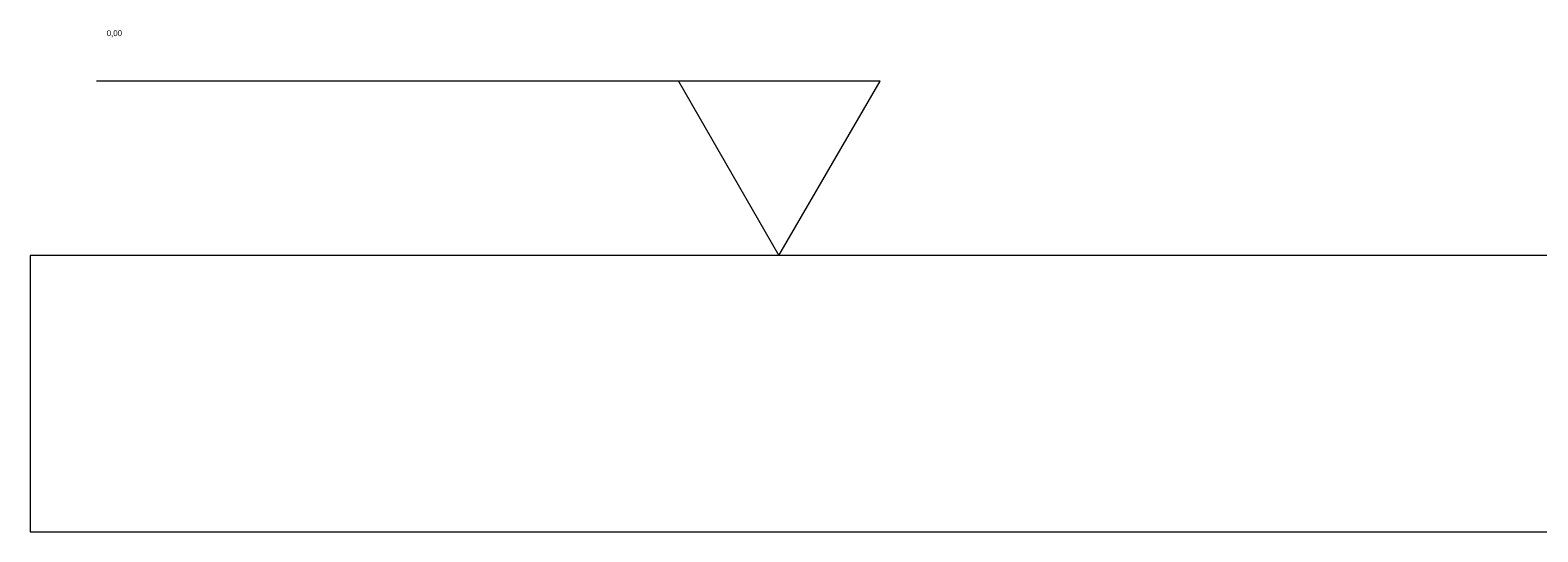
# Model space of a CAD drawing. Header units: millimetres. Extents: x 116 to 15750, y -6945 to 9999.
# Tile 30 of 150: x 4656 to 4846, y -3538 to -3474. Entities that reach past the tile are written whole.
import ezdxf

# ---------------------------------------------------------------- set-up
doc = ezdxf.new("R2010")
doc.units = ezdxf.units.MM
doc.layers.get('0').update_dxf_attribs({"color": 252})
doc.styles.get("Standard").update_dxf_attribs({"font": 'simplex.shx'})

msp = doc.modelspace()

# ---------------------------------------------------------------- linework, layer by layer
at = {"color": 7, "lineweight": 0}
for points in [[(4737.61, -3480.81), (4664.04, -3480.81)], [(5242.7, -3502.86), (4655.65, -3502.86)]]:
    msp.add_lwpolyline(points, dxfattribs=at)
for points in [[(4750.3, -3502.86), (4763.1, -3480.81), (4737.61, -3480.81)], [(4655.65, -3537.82), (5242.7, -3537.82), (5242.7, -3502.86), (4655.65, -3502.86)]]:
    msp.add_lwpolyline(points, close=True, dxfattribs=at)

# ---------------------------------------------------------------- texts
at = {"color": 7, "insert": (4665.33, -3474.37), "char_height": 0.7429, "attachment_point": 1}
msp.add_mtext('{\\fT3romans.shxHorz1_173007N0|b0|i0|c0;0,00}', dxfattribs=at)

doc.saveas('drawing.dxf')
